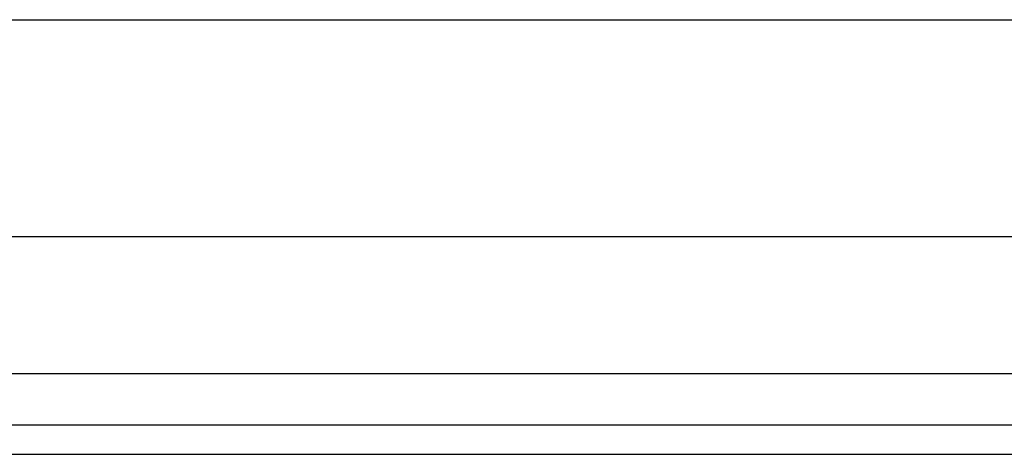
# Model space of a CAD drawing. Header units: inches. Extents: x 3 to 112, y 6 to 61.
# Tile 6 of 140: x 5.014 to 6.798, y 13.369 to 14.156. Entities that reach past the tile are written whole.
import ezdxf

# ---------------------------------------------------------------- set-up
doc = ezdxf.new("R2010")
doc.units = ezdxf.units.IN
doc.header["$MEASUREMENT"] = 0
doc.layers.add('Visible Edges(ANSI)', color=7, linetype='Continuous', lineweight=25)
doc.layers.add('Visible Tangent Edges(ANSI)', color=7, linetype='Continuous', lineweight=25)

msp = doc.modelspace()

# ---------------------------------------------------------------- linework, layer by layer
at = {"layer": 'Visible Edges(ANSI)'}
for p, q in [((4.2248, 14.1561), (22.3689, 14.1561)), ((22.3689, 13.7624), (4.2248, 13.7624)), ((23.1201, 13.4217), (3.4941, 13.4217)), ((3.4941, 13.3687), (23.1201, 13.3687))]:
    msp.add_line(p, q, dxfattribs=at)
at = {"layer": 'Visible Tangent Edges(ANSI)'}
msp.add_line((23.1201, 13.5147), (3.4941, 13.5147), dxfattribs=at)

doc.saveas('drawing.dxf')
